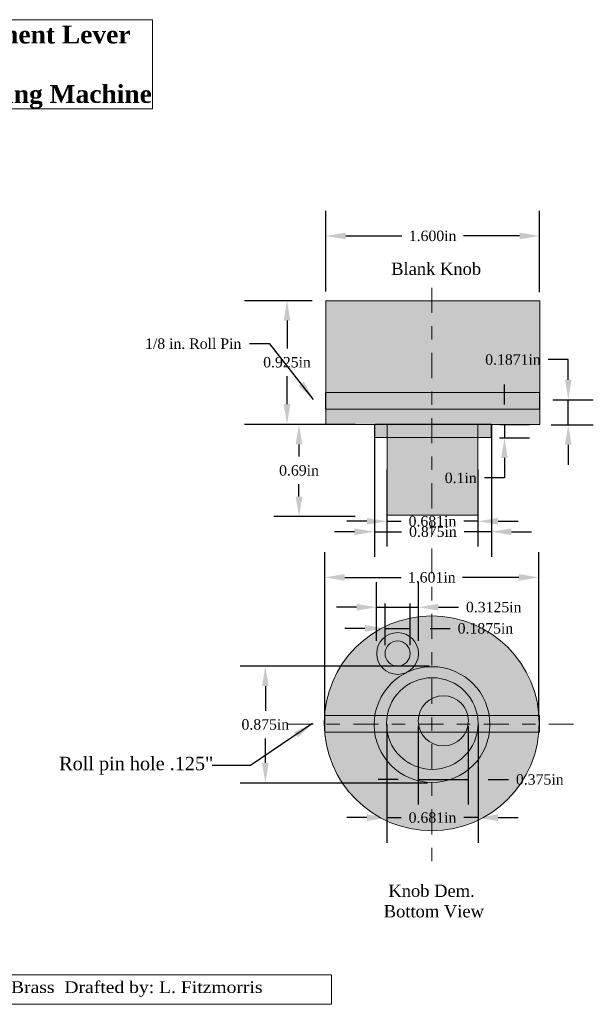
# Model space of a CAD drawing. Header units: inches. Extents: x -0.9 to 17.9, y -0.5 to 6.8.
# Tile 2 of 3: x 3.4 to 7.7, y -0.5 to 6.8. Entities that reach past the tile are written whole.
import ezdxf
from ezdxf.enums import TextEntityAlignment as Align

# ---------------------------------------------------------------- set-up
doc = ezdxf.new("R2010")
doc.units = ezdxf.units.IN
doc.header["$MEASUREMENT"] = 0
doc.linetypes.add('TCW20_9', pattern=[0.375, 0.1875, -0.0625, 0.0625, -0.0625])
for name, color, linetype, lineweight in [('Dimensions', 7, 'Continuous', 0), ('Lines_ Arcs and Curves', 7, 'Continuous', 0), ('Text', 7, 'Continuous', 0)]:
    doc.layers.add(name, color=color, linetype=linetype, lineweight=lineweight)
doc.styles.add('_TCW_TXTSTY_1', font='times.ttf')
doc.styles.add('_TCW_TXTSTY_10', font='times.ttf')
doc.styles.add('_TCW_TXTSTY_11', font='times.ttf', dxfattribs={"width": 1.11})
doc.styles.add('_TCW_TXTSTY_12', font='times.ttf')
doc.styles.add('_TCW_TXTSTY_13', font='times.ttf')
doc.styles.add('_TCW_TXTSTY_2', font='timesbd.ttf', dxfattribs={"width": 1.02})
doc.styles.add('_TCW_TXTSTY_24', font='times.ttf')
doc.styles.add('_TCW_TXTSTY_3', font='times.ttf')
doc.styles.add('_TCW_TXTSTY_31', font='times.ttf')
doc.styles.add('_TCW_TXTSTY_32', font='times.ttf')
doc.styles.add('_TCW_TXTSTY_4', font='times.ttf')
doc.styles.add('_TCW_TXTSTY_5', font='times.ttf')
doc.styles.add('_TCW_TXTSTY_A', font='times.ttf')
doc.styles.add('_TCW_TXTSTY_B', font='times.ttf')
doc.styles.add('_TCW_TXTSTY_C', font='times.ttf')
doc.styles.add('_TCW_TXTSTY_D', font='times.ttf')
doc.styles.add('_TCW_TXTSTY_E', font='times.ttf')
doc.styles.add('_TCW_TXTSTY_F', font='times.ttf')
doc.dimstyles.get("Standard").update_dxf_attribs({"dimtxt": 0.078, "dimasz": 0.15, "dimexe": 0.1875, "dimexo": 0.0625, "dimgap": 0.0625, "dimtad": 0, "dimtih": 1, "dimtoh": 1, "dimdec": 3, "dimrnd": 1e-07, "dimzin": 3, "dimdsep": 46, "dimtxsty": '_TCW_TXTSTY_1', "dimcen": 0.09, "dimclrd": 7, "dimclre": 7, "dimclrt": 7, "dimazin": 0, "dimtfac": 1, "dimtdec": 3, "dimtmove": 0, "dimatfit": 3, "dimfxl": 1, "dimfrac": 2, "dimtolj": 1, "dimtzin": 0, "dimarcsym": 0})

# ---------------------------------------------------------------- blocks, each defined once
blk = doc.blocks.new('*D13')
at = {"layer": 'Defpoints', "color": 0}
for p in [(6.1608, 1.6094), (6.8418, 1.6094), (6.8418, 0.849)]:
    blk.add_point(p, dxfattribs=at)
at = {"layer": 'Dimensions', "color": 7, "linetype": 'Continuous', "lineweight": -2}
for p, q in [((6.1608, 1.5469), (6.1608, 0.6615)), ((6.8418, 1.5469), (6.8418, 0.6615)), ((6.0108, 0.849), (5.8608, 0.849)), ((6.1608, 0.849), (6.2666, 0.849)), ((6.8418, 0.849), (6.736, 0.849)), ((6.9918, 0.849), (7.1418, 0.849))]:
    blk.add_line(p, q, dxfattribs=at)
at = {"layer": 'Dimensions', "color": 7}
for points in [[(6.0108, 0.824), (6.0108, 0.874), (6.1608, 0.849)], [(6.9918, 0.874), (6.9918, 0.824), (6.8418, 0.849)]]:
    blk.add_solid(points, dxfattribs=at)
at = {"layer": 'Dimensions', "color": 7, "insert": (6.5013, 0.849), "char_height": 0.078, "attachment_point": 5, "style": '_TCW_TXTSTY_1'}
blk.add_mtext('\\A1;0.681in ', dxfattribs=at)
blk = doc.blocks.new('*D14')
at = {"layer": 'Defpoints', "color": 0}
for p in [(6.3957, 2.4226), (6.0832, 2.1101), (6.3957, 2.1101)]:
    blk.add_point(p, dxfattribs=at)
at = {"layer": 'Dimensions', "color": 7, "linetype": 'Continuous', "lineweight": -2}
for p, q in [((6.0832, 2.1726), (6.0832, 2.6101)), ((6.3957, 2.1726), (6.3957, 2.6101)), ((5.9332, 2.4226), (5.7832, 2.4226)), ((6.0832, 2.4226), (6.3957, 2.4226)), ((6.5457, 2.4226), (6.6957, 2.4226))]:
    blk.add_line(p, q, dxfattribs=at)
at = {"layer": 'Dimensions', "color": 7}
for points in [[(5.9332, 2.3976), (5.9332, 2.4476), (6.0832, 2.4226)], [(6.5457, 2.4476), (6.5457, 2.3976), (6.3957, 2.4226)]]:
    blk.add_solid(points, dxfattribs=at)
at = {"layer": 'Dimensions', "color": 7, "insert": (6.9592, 2.4226), "char_height": 0.078, "attachment_point": 5, "style": '_TCW_TXTSTY_3'}
blk.add_mtext('\\A1;0.3125in ', dxfattribs=at)
blk = doc.blocks.new('*D15')
at = {"layer": 'Defpoints', "color": 0}
for p in [(6.394, 1.5962), (6.769, 1.5962), (6.769, 1.1341)]:
    blk.add_point(p, dxfattribs=at)
at = {"layer": 'Dimensions', "color": 7, "linetype": 'Continuous', "lineweight": -2}
for p, q in [((6.394, 1.5337), (6.394, 0.9466)), ((6.769, 1.5337), (6.769, 0.9466)), ((6.244, 1.1341), (6.094, 1.1341)), ((6.394, 1.1341), (6.769, 1.1341)), ((6.919, 1.1341), (7.069, 1.1341))]:
    blk.add_line(p, q, dxfattribs=at)
at = {"layer": 'Dimensions', "color": 7}
for points in [[(6.244, 1.1091), (6.244, 1.1591), (6.394, 1.1341)], [(6.919, 1.1591), (6.919, 1.1091), (6.769, 1.1341)]]:
    blk.add_solid(points, dxfattribs=at)
at = {"layer": 'Dimensions', "color": 7, "insert": (7.3037, 1.1341), "char_height": 0.078, "attachment_point": 5, "style": '_TCW_TXTSTY_4'}
blk.add_mtext('\\A1;0.375in ', dxfattribs=at)
blk = doc.blocks.new('*D16')
at = {"layer": 'Defpoints', "color": 0}
for p in [(6.5392, 1.9829), (5.2508, 1.1079), (6.5268, 1.1079)]:
    blk.add_point(p, dxfattribs=at)
at = {"layer": 'Dimensions', "color": 7, "linetype": 'Continuous', "lineweight": -2}
for p, q in [((6.4767, 1.9829), (5.0633, 1.9829)), ((5.2508, 1.8329), (5.2508, 1.6487)), ((5.2508, 1.2579), (5.2508, 1.4421)), ((6.4643, 1.1079), (5.0633, 1.1079))]:
    blk.add_line(p, q, dxfattribs=at)
at = {"layer": 'Dimensions', "color": 7}
for points in [[(5.2758, 1.8329), (5.2258, 1.8329), (5.2508, 1.9829)], [(5.2258, 1.2579), (5.2758, 1.2579), (5.2508, 1.1079)]]:
    blk.add_solid(points, dxfattribs=at)
at = {"layer": 'Dimensions', "color": 7, "insert": (5.2508, 1.5454), "char_height": 0.078, "attachment_point": 5, "style": '_TCW_TXTSTY_5'}
blk.add_mtext('\\A1;0.875in ', dxfattribs=at)
blk = doc.blocks.new('*D21')
at = {"layer": 'Defpoints', "color": 0}
for p in [(6.3338, 2.2639), (6.1463, 2.0764), (6.3338, 2.0764)]:
    blk.add_point(p, dxfattribs=at)
at = {"layer": 'Dimensions', "color": 7, "linetype": 'Continuous', "lineweight": -2}
for p, q in [((6.1463, 2.1389), (6.1463, 2.4514)), ((6.3338, 2.1389), (6.3338, 2.4514)), ((5.9963, 2.2639), (5.8463, 2.2639)), ((6.1463, 2.2639), (6.3338, 2.2639)), ((6.4838, 2.2639), (6.6338, 2.2639))]:
    blk.add_line(p, q, dxfattribs=at)
at = {"layer": 'Dimensions', "color": 7}
for points in [[(5.9963, 2.2389), (5.9963, 2.2889), (6.1463, 2.2639)], [(6.4838, 2.2889), (6.4838, 2.2389), (6.3338, 2.2639)]]:
    blk.add_solid(points, dxfattribs=at)
at = {"layer": 'Dimensions', "color": 7, "insert": (6.8973, 2.2639), "char_height": 0.078, "attachment_point": 5, "style": '_TCW_TXTSTY_A'}
blk.add_mtext('\\A1;0.1875in ', dxfattribs=at)
blk = doc.blocks.new('*D22')
at = {"layer": 'Defpoints', "color": 0}
for p in [(5.032, 4.7166), (5.413, 4.7166), (5.032, 3.7916)]:
    blk.add_point(p, dxfattribs=at)
at = {"layer": 'Dimensions', "color": 7, "linetype": 'Continuous', "lineweight": -2}
for p, q in [((5.0945, 4.7166), (5.6005, 4.7166)), ((5.413, 4.5666), (5.413, 4.3574)), ((5.413, 3.9416), (5.413, 4.1508)), ((5.0945, 3.7916), (5.6005, 3.7916))]:
    blk.add_line(p, q, dxfattribs=at)
at = {"layer": 'Dimensions', "color": 7}
for points in [[(5.438, 4.5666), (5.388, 4.5666), (5.413, 4.7166)], [(5.388, 3.9416), (5.438, 3.9416), (5.413, 3.7916)]]:
    blk.add_solid(points, dxfattribs=at)
at = {"layer": 'Dimensions', "color": 7, "insert": (5.413, 4.2541), "char_height": 0.078, "attachment_point": 5, "style": '_TCW_TXTSTY_B'}
blk.add_mtext('\\A1;0.925in ', dxfattribs=at)
blk = doc.blocks.new('*D23')
at = {"layer": 'Defpoints', "color": 0}
for p in [(6.067, 3.8542), (6.942, 3.8542), (6.942, 2.9871)]:
    blk.add_point(p, dxfattribs=at)
at = {"layer": 'Dimensions', "color": 7, "linetype": 'Continuous', "lineweight": -2}
for p, q in [((6.067, 3.7917), (6.067, 2.7996)), ((6.942, 3.7917), (6.942, 2.7996)), ((5.917, 2.9871), (5.767, 2.9871)), ((6.067, 2.9871), (6.2699, 2.9871)), ((6.942, 2.9871), (6.7392, 2.9871)), ((7.092, 2.9871), (7.242, 2.9871))]:
    blk.add_line(p, q, dxfattribs=at)
at = {"layer": 'Dimensions', "color": 7}
for points in [[(5.917, 2.9621), (5.917, 3.0121), (6.067, 2.9871)], [(7.092, 3.0121), (7.092, 2.9621), (6.942, 2.9871)]]:
    blk.add_solid(points, dxfattribs=at)
at = {"layer": 'Dimensions', "color": 7, "insert": (6.5045, 2.9871), "char_height": 0.078, "attachment_point": 5, "style": '_TCW_TXTSTY_C'}
blk.add_mtext('\\A1;0.875in ', dxfattribs=at)
blk = doc.blocks.new('*D24')
at = {"layer": 'Defpoints', "color": 0}
for p in [(6.1605, 3.5139), (6.8415, 3.5139), (6.8415, 3.0655)]:
    blk.add_point(p, dxfattribs=at)
at = {"layer": 'Dimensions', "color": 7, "linetype": 'Continuous', "lineweight": -2}
for p, q in [((6.1605, 3.4514), (6.1605, 2.878)), ((6.8415, 3.4514), (6.8415, 2.878)), ((6.0105, 3.0655), (5.8605, 3.0655)), ((6.1605, 3.0655), (6.2663, 3.0655)), ((6.8415, 3.0655), (6.7356, 3.0655)), ((6.9915, 3.0655), (7.1415, 3.0655))]:
    blk.add_line(p, q, dxfattribs=at)
at = {"layer": 'Dimensions', "color": 7}
for points in [[(6.0105, 3.0405), (6.0105, 3.0905), (6.1605, 3.0655)], [(6.9915, 3.0905), (6.9915, 3.0405), (6.8415, 3.0655)]]:
    blk.add_solid(points, dxfattribs=at)
at = {"layer": 'Dimensions', "color": 7, "insert": (6.501, 3.0655), "char_height": 0.078, "attachment_point": 5, "style": '_TCW_TXTSTY_D'}
blk.add_mtext('\\A1;0.681in ', dxfattribs=at)
blk = doc.blocks.new('*D25')
at = {"layer": 'Defpoints', "color": 0}
for p in [(5.9847, 3.7903), (5.5026, 3.1003), (5.9847, 3.1003)]:
    blk.add_point(p, dxfattribs=at)
at = {"layer": 'Dimensions', "color": 7, "linetype": 'Continuous', "lineweight": -2}
for p, q in [((5.9222, 3.7903), (5.3151, 3.7903)), ((5.5026, 3.6403), (5.5026, 3.5486)), ((5.5026, 3.2503), (5.5026, 3.342)), ((5.9222, 3.1003), (5.3151, 3.1003))]:
    blk.add_line(p, q, dxfattribs=at)
at = {"layer": 'Dimensions', "color": 7}
for points in [[(5.5276, 3.6403), (5.4776, 3.6403), (5.5026, 3.7903)], [(5.4776, 3.2503), (5.5276, 3.2503), (5.5026, 3.1003)]]:
    blk.add_solid(points, dxfattribs=at)
at = {"layer": 'Dimensions', "color": 7, "insert": (5.5026, 3.4453), "char_height": 0.078, "attachment_point": 5, "style": '_TCW_TXTSTY_E'}
blk.add_mtext('\\A1;0.69in ', dxfattribs=at)
blk = doc.blocks.new('*E26')
at = {"layer": 'Text', "color": 7, "linetype": 'Continuous', "lineweight": 0}
blk.add_lwpolyline([(0.436, -0.3268), (5.7467, -0.3268), (5.7467, -0.5468), (0.436, -0.5468)], close=True, dxfattribs=at)
blk = doc.blocks.new('*D27')
at = {"layer": 'Defpoints', "color": 0}
for p in [(7.3396, 3.9743), (7.5168, 3.9743), (7.3261, 3.7872)]:
    blk.add_point(p, dxfattribs=at)
at = {"layer": 'Dimensions', "color": 7, "linetype": 'Continuous', "lineweight": -2}
for p, q in [((7.5168, 4.2743), (7.3668, 4.2743)), ((7.5168, 4.1243), (7.5168, 4.2743)), ((7.4021, 3.9743), (7.7043, 3.9743)), ((7.5168, 3.7872), (7.5168, 3.9743)), ((7.3886, 3.7872), (7.7043, 3.7872)), ((7.5168, 3.6372), (7.5168, 3.4872))]:
    blk.add_line(p, q, dxfattribs=at)
at = {"layer": 'Dimensions', "color": 7}
for points in [[(7.4918, 4.1243), (7.5418, 4.1243), (7.5168, 3.9743)], [(7.5418, 3.6372), (7.4918, 3.6372), (7.5168, 3.7872)]]:
    blk.add_solid(points, dxfattribs=at)
at = {"layer": 'Dimensions', "color": 7, "insert": (7.1034, 4.2743), "char_height": 0.078, "attachment_point": 5, "style": '_TCW_TXTSTY_10'}
blk.add_mtext('\\A1;0.1871in ', dxfattribs=at)
blk = doc.blocks.new('*D28')
at = {"layer": 'Defpoints', "color": 0}
for p in [(6.9397, 3.7892), (6.9397, 3.6892), (7.0397, 3.6892)]:
    blk.add_point(p, dxfattribs=at)
at = {"layer": 'Dimensions', "color": 7, "linetype": 'Continuous', "lineweight": -2}
for p, q in [((7.0397, 3.9392), (7.0397, 4.0892)), ((7.0022, 3.7892), (7.2272, 3.7892)), ((7.0397, 3.7892), (7.0397, 3.6892)), ((7.0022, 3.6892), (7.2272, 3.6892)), ((7.0397, 3.5392), (7.0397, 3.3892)), ((7.0397, 3.3892), (6.8897, 3.3892))]:
    blk.add_line(p, q, dxfattribs=at)
at = {"layer": 'Dimensions', "color": 7}
for points in [[(7.0147, 3.9392), (7.0647, 3.9392), (7.0397, 3.7892)], [(7.0647, 3.5392), (7.0147, 3.5392), (7.0397, 3.6892)]]:
    blk.add_solid(points, dxfattribs=at)
at = {"layer": 'Dimensions', "color": 7, "insert": (6.7126, 3.3892), "char_height": 0.078, "attachment_point": 5, "style": '_TCW_TXTSTY_12'}
blk.add_mtext('\\A1;0.1in ', dxfattribs=at)
blk = doc.blocks.new('*D52')
at = {"layer": 'Defpoints', "color": 0}
for p in [(7.2962, 2.6457), (5.6953, 1.548), (7.2962, 1.5414)]:
    blk.add_point(p, dxfattribs=at)
at = {"layer": 'Dimensions', "color": 7, "linetype": 'Continuous', "lineweight": -2}
for p, q in [((5.6953, 1.6105), (5.6953, 2.8332)), ((7.2962, 1.6039), (7.2962, 2.8332)), ((5.8453, 2.6457), (6.2658, 2.6457)), ((7.1462, 2.6457), (6.7257, 2.6457))]:
    blk.add_line(p, q, dxfattribs=at)
at = {"layer": 'Dimensions', "color": 7}
for points in [[(5.8453, 2.6707), (5.8453, 2.6207), (5.6953, 2.6457)], [(7.1462, 2.6207), (7.1462, 2.6707), (7.2962, 2.6457)]]:
    blk.add_solid(points, dxfattribs=at)
at = {"layer": 'Dimensions', "color": 7, "insert": (6.4957, 2.6457), "char_height": 0.078, "attachment_point": 5, "style": '_TCW_TXTSTY_31'}
blk.add_mtext('\\A1;1.601in ', dxfattribs=at)
blk = doc.blocks.new('*D53')
at = {"layer": 'Defpoints', "color": 0}
for p in [(7.3023, 5.199), (5.7023, 4.722), (7.3023, 4.7155)]:
    blk.add_point(p, dxfattribs=at)
at = {"layer": 'Dimensions', "color": 7, "linetype": 'Continuous', "lineweight": -2}
for p, q in [((5.7023, 4.7845), (5.7023, 5.3865)), ((7.3023, 4.778), (7.3023, 5.3865)), ((5.8523, 5.199), (6.2723, 5.199)), ((7.1523, 5.199), (6.7322, 5.199))]:
    blk.add_line(p, q, dxfattribs=at)
at = {"layer": 'Dimensions', "color": 7}
for points in [[(5.8523, 5.224), (5.8523, 5.174), (5.7023, 5.199)], [(7.1523, 5.174), (7.1523, 5.224), (7.3023, 5.199)]]:
    blk.add_solid(points, dxfattribs=at)
at = {"layer": 'Dimensions', "color": 7, "insert": (6.5023, 5.199), "char_height": 0.078, "attachment_point": 5, "style": '_TCW_TXTSTY_32'}
blk.add_mtext('\\A1;1.600in ', dxfattribs=at)

msp = doc.modelspace()

# ---------------------------------------------------------------- hatches: boundary and pattern name
at = {"layer": 'Lines_ Arcs and Curves', "linetype": 'Continuous', "true_color": 0xd8d8bf}
for points in [[(5.70452986, 4.71327473), (7.30452986, 4.71327473), (7.30452986, 3.7901962), (5.70452986, 3.7901962)], [(6.06936064, 3.79112746), (6.93970147, 3.79112746), (6.93970147, 3.69075371), (6.06936064, 3.69075371)], [(6.16261139, 3.7911277), (6.84126988, 3.7911277), (6.84126988, 3.1105261), (6.16261139, 3.1105261)]]:
    msp.add_hatch(color=254, dxfattribs=at).paths.add_polyline_path(points)
at = {"layer": 'Lines_ Arcs and Curves', "linetype": 'Continuous'}
for points in [[(7.30272026, 3.90403582), (5.70180494, 3.90403582), (5.70180494, 4.02903582), (7.30272026, 4.02903582)], [(7.30272026, 1.48862685), (5.69527059, 1.48862685), (5.69527059, 1.61362685), (7.30272026, 1.61362685)]]:
    msp.add_hatch(color=7, dxfattribs=at).paths.add_polyline_path(points)
at = {"layer": 'Lines_ Arcs and Curves', "linetype": 'Continuous', "true_color": 0xd8d8bf}
h = msp.add_hatch(color=254, dxfattribs=at)
edge = h.paths.add_edge_path(flags=0)
edge.add_arc((6.49572826, 1.5544946), 0.80372483, 0, 360)

# ---------------------------------------------------------------- linework, layer by layer
at = {"layer": 'Lines_ Arcs and Curves', "color": 1, "linetype": 'TCW20_9', "lineweight": 0, "true_color": 0xff0000}
for p, q in [((6.49750414, 4.81170632), (6.49750414, 0.4949709)), ((5.42178431, 1.54743792), (7.55619135, 1.54743792))]:
    msp.add_line(p, q, dxfattribs=at)
at = {"layer": 'Lines_ Arcs and Curves', "color": 7, "linetype": 'Continuous', "lineweight": 0}
for points in [[(5.70452986, 4.71327473), (7.30452986, 4.71327473), (7.30452986, 3.7901962), (5.70452986, 3.7901962)], [(7.30272026, 3.90403582), (5.70180494, 3.90403582), (5.70180494, 4.02903582), (7.30272026, 4.02903582)], [(6.06936064, 3.79112746), (6.93970147, 3.79112746), (6.93970147, 3.69075371), (6.06936064, 3.69075371)], [(6.16261139, 3.7911277), (6.84126988, 3.7911277), (6.84126988, 3.1105261), (6.16261139, 3.1105261)], [(7.30272026, 1.48862685), (5.69527059, 1.48862685), (5.69527059, 1.61362685), (7.30272026, 1.61362685)]]:
    msp.add_lwpolyline(points, close=True, dxfattribs=at)
for centre, radius in [((6.49572826, 1.5544946), 0.80372483), ((6.24003115, 2.07642366), 0.15625), ((6.24003115, 2.07642366), 0.09375), ((6.24003115, 2.07642366), 0.09375), ((6.49933806, 1.552624), 0.34263819), ((6.58231583, 1.57336857), 0.1875)]:
    msp.add_circle(centre, radius, dxfattribs=at)
msp.add_ellipse((6.49764481, 1.54539026), major_axis=(0.43302298, 0), ratio=0.9989772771, dxfattribs=at)
at = {"layer": 'Text', "color": 7, "linetype": 'Continuous', "lineweight": 0}
msp.add_lwpolyline([(1.45361444, 6.81635746), (1.45361444, 6.14969079), (4.40622301, 6.14969079), (4.40622301, 6.81635746)], close=True, dxfattribs=at)

# ---------------------------------------------------------------- block references
at = {"layer": 'Text', "color": 7, "linetype": 'Continuous'}
msp.add_blockref('*E26', (0, 0), dxfattribs=at)

# ---------------------------------------------------------------- texts
at = {"layer": 'Dimensions', "color": 7, "linetype": 'Continuous', "insert": (5.07102633, 4.39296509), "char_height": 0.0779999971, "attachment_point": 6, "style": '_TCW_TXTSTY_13'}
msp.add_mtext('\\A1;1/8 in. Roll Pin', dxfattribs=at)
at = {"layer": 'Text', "color": 7, "linetype": 'Continuous'}
for s, height, style, p in [(' Blank Knob', 0.0916666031, '_TCW_TXTSTY_F', (6.15742674, 4.99935815)), ('Roll pin hole .125"', 0.100000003, '_TCW_TXTSTY_24', (3.70882873, 1.30389418))]:
    msp.add_text(s, height=height, dxfattribs=dict(at, style=style)).set_placement(p, align=Align.TOP_LEFT)
at = {"layer": 'Text', "color": 7, "linetype": 'Continuous', "style": '_TCW_TXTSTY_11', "width": 1.134665}
msp.add_text('Scale: 1:1    Drafted:  6/02   Materal: 360 Brass  Drafted by: L. Fitzmorris', height=0.0875999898, dxfattribs=at).set_placement((0.89579181, -0.46208821), (5.23004416, -0.46208821), align=Align.FIT)
at = {"layer": 'Text', "color": 7, "linetype": 'Continuous'}
for s, insert, char_height, width, attachment_point, style in [('{Backgears Engagement Lever\\PFor\\PAtlas Model MF Milling Machine}', (2.92991872, 6.77191302), 0.1333333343, 2.9526085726, 2, '_TCW_TXTSTY_2'), ('{ Knob Dem.\\PBottom View}', (6.13652363, 0.34780184), 0.0916666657, 0.7471787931, 1, '_TCW_TXTSTY_C')]:
    msp.add_mtext(s, dxfattribs=dict(at, insert=insert, char_height=char_height, width=width, attachment_point=attachment_point, style=style))

# ---------------------------------------------------------------- dimensions: what is measured, and where the dimension line sits
at = {"layer": 'Dimensions', "color": 7, "linetype": 'Continuous'}
dim = msp.add_linear_dim(base=(7.3022626, 5.19902733), p1=(5.7022626, 4.72201991), p2=(7.3022626, 4.71548556), dimstyle='Standard', override={"dimrnd": 0.0001, "dimpost": 'in ', "dimtxsty": '_TCW_TXTSTY_32'}, dxfattribs=at)
dim.commit()
dim.dimension.update_dxf_attribs({"geometry": '*D53', "text_midpoint": (6.5022626, 5.19902733)})
dim = msp.add_aligned_dim(p1=(5.03204193, 3.7916434), p2=(5.03204193, 4.71664359), distance=-0.38098669, dimstyle='Standard', override={"dimdec": 8, "dimrnd": 0.0001, "dimzin": 11, "dimpost": 'in ', "dimtxsty": '_TCW_TXTSTY_B'}, dxfattribs=at)
dim.commit()
dim.dimension.update_dxf_attribs({"geometry": '*D22', "text_midpoint": (5.41302863, 4.25414349)})
for base, p1, p2, angle, override, picture, middle in [((7.51683894, 3.97431637), (7.32608929, 3.7872317), (7.33957377, 3.97431637), 90, {"dimdec": 8, "dimrnd": 0.0001, "dimzin": 11, "dimpost": 'in ', "dimtxsty": '_TCW_TXTSTY_10'}, '*D27', (7.10336596, 4.27431637)), ((7.03966322, 3.68918492), (6.93970147, 3.78918506), (6.93970147, 3.68918492), 90, {"dimdec": 8, "dimrnd": 0.0001, "dimzin": 11, "dimpost": 'in ', "dimtxsty": '_TCW_TXTSTY_12'}, '*D28', (6.71262268, 3.38918492)), ((6.94203081, 2.9870906), (6.06703081, 3.85417678), (6.94203081, 3.85417678), 180, {"dimdec": 8, "dimrnd": 0.0001, "dimzin": 11, "dimpost": 'in ', "dimtxsty": '_TCW_TXTSTY_C'}, '*D23', (6.50453081, 2.9870906)), ((5.50256434, 3.1003225), (5.98473349, 3.79032256), (5.98473349, 3.1003225), 90, {"dimdec": 8, "dimrnd": 0.0001, "dimzin": 11, "dimpost": 'in ', "dimtxsty": '_TCW_TXTSTY_E'}, '*D25', (5.50256434, 3.44532253)), ((6.841481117, 3.065537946), (6.160480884, 3.513916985), (6.841481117, 3.513916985), 180, {"dimdec": 8, "dimrnd": 0.0001, "dimzin": 11, "dimpost": 'in ', "dimtxsty": '_TCW_TXTSTY_D'}, '*D24', (6.500981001, 3.065537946)), ((7.296185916, 2.645730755), (5.695270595, 1.547960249), (7.296185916, 1.541425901), 180, {"dimdec": 8, "dimrnd": 0.001, "dimzin": 11, "dimpost": 'in ', "dimtxsty": '_TCW_TXTSTY_31'}, '*D52', (6.495728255, 2.645730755)), ((6.39569655, 2.42257239), (6.08319655, 2.11007573), (6.39569655, 2.11007573), 180, {"dimdec": 8, "dimrnd": 0.0001, "dimzin": 11, "dimpost": 'in ', "dimtxsty": '_TCW_TXTSTY_3'}, '*D14', (6.95916952, 2.42257239)), ((6.33378115, 2.26392366), (6.14628115, 2.07642366), (6.33378115, 2.07642366), 180, {"dimdec": 8, "dimrnd": 0.0001, "dimzin": 11, "dimpost": 'in ', "dimtxsty": '_TCW_TXTSTY_A'}, '*D21', (6.89725412, 2.26392366)), ((5.25077728, 1.1078998), (6.53918829, 1.98288061), (6.52684993, 1.1078998), 90, {"dimdec": 8, "dimrnd": 0.0001, "dimzin": 11, "dimpost": 'in ', "dimtxsty": '_TCW_TXTSTY_5'}, '*D16', (5.25077728, 1.5453902)), ((6.841788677, 0.849042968), (6.160788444, 1.609416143), (6.841788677, 1.609416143), 180, {"dimdec": 8, "dimrnd": 0.0001, "dimzin": 11, "dimpost": 'in '}, '*D13', (6.501288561, 0.849042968)), ((6.76903239, 1.13407351), (6.39403239, 1.59618034), (6.76903239, 1.59618034), 180, {"dimdec": 8, "dimrnd": 0.0001, "dimzin": 11, "dimpost": 'in ', "dimtxsty": '_TCW_TXTSTY_4'}, '*D15', (7.30369455, 1.13407351))]:
    dim = msp.add_linear_dim(base=base, p1=p1, p2=p2, angle=angle, dimstyle='Standard', override=override, dxfattribs=at)
    dim.commit()
    dim.dimension.update_dxf_attribs({"geometry": picture, "text_midpoint": middle})

# ---------------------------------------------------------------- leaders
at = {"layer": 'Dimensions', "color": 7, "linetype": 'Continuous', "lineweight": 0, "annotation_type": 0, "has_hookline": 1, "hookline_direction": 1}
msp.add_leader([(5.61132374, 3.97629835), (5.28352633, 4.39296509), (5.13352633, 4.39296509)], dimstyle='Standard', override={"dimdec": 8, "dimrnd": 0.0001, "dimzin": 11, "dimpost": 'in ', "dimtxsty": '_TCW_TXTSTY_13'}, dxfattribs=at)
at = {"layer": 'Dimensions', "color": 7, "linetype": 'Continuous', "lineweight": 0}
msp.add_leader([(5.60378972, 1.55286101), (5.13985099, 1.23921229), (5.00262968, 1.23921229), (4.85262968, 1.23921229)], dimstyle='Standard', override={"dimdec": 8, "dimrnd": 0.0001, "dimzin": 11, "dimpost": 'in ', "dimtxsty": '_TCW_TXTSTY_24', "dimtolj": 0}, dxfattribs=at)

doc.saveas('drawing.dxf')
